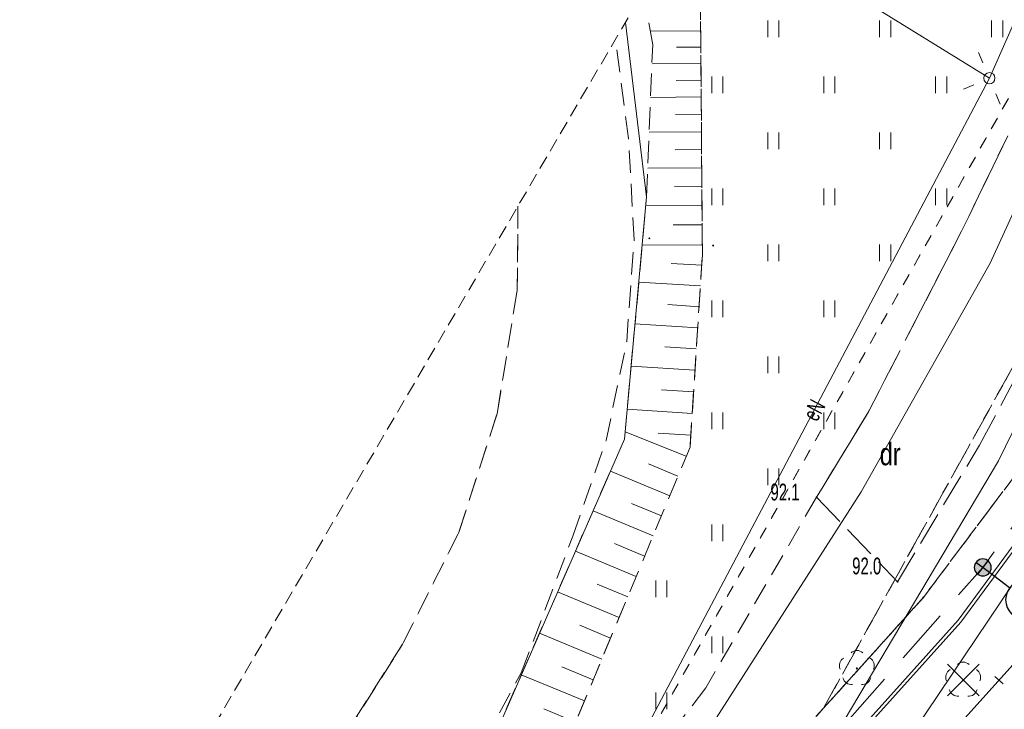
# Model space of a CAD drawing. Header units: metres. Extents: x 6541766 to 6542178, y 5894743 to 5895314.
# Tile 24 of 77: x 6541874 to 6541917, y 5895183 to 5895214. Entities that reach past the tile are written whole.
import ezdxf
from ezdxf.enums import TextEntityAlignment as Align

# ---------------------------------------------------------------- set-up
doc = ezdxf.new("R2010")
doc.units = ezdxf.units.M
for name, pattern in [('0.5_0.5', [1, 0.5, -0.5]), ('1.0_0.5', [1.5, 1, -0.5]), ('1.5_0.5', [2, 1.5, -0.5]), ('2', [0.9, 0.6, -0.3]), ('DASHED', [0.75, 0.5, -0.25]), ('egkk-500', [2, 1.5, -0.5]), ('egug-500', [1, 0.5, -0.5])]:
    doc.linetypes.add(name, pattern=pattern)
for name, color, linetype in [('000 Inne (niezydentyfikowane)', 7, 'Continuous'), ('210-oznaczenie konturu użytku gruntowego', 7, 'Continuous'), ('217-kontur klasyfikacyjny', 7, 'Continuous'), ('218-kontur użytku gruntowego', 7, 'Continuous'), ('219-działka ewidencyjna', 7, 'Continuous'), ('_dr_krawężnik wystający 15x30', 214, 'Continuous'), ('_rozbiórki', 1, 'Continuous'), ('inny obiekt sportowy', 7, 'Continuous'), ('jezdnia', 7, 'Continuous'), ('ogrodzenie trwałe', 7, 'Continuous'), ('pikieta sztuczna-Atr2', 7, 'Continuous'), ('plac sportowy', 7, 'Continuous'), ('przewód elektroenergetyczny podziemny', 7, 'Continuous'), ('przewód elektroenergetyczny podziemny-Atr1', 7, 'Continuous'), ('przewód gazowy', 7, 'Continuous'), ('skarpa nieumocniona', 7, 'Continuous'), ('trawnik', 7, 'Continuous'), ('Zakres', 7, 'Continuous')]:
    doc.layers.add(name, color=color, linetype=linetype)
for name, color, linetype, lineweight in [('_dr_ścieki kd', 36, 'Continuous', 30), ('IE - Kable projektowane', 1, 'DASHED', 20), ('IE - podklad', 8, 'Continuous', 9), ('IE - SŁUP', 1, 'Continuous', 30), ('IE - SŁUP 150W', 1, 'Continuous', 30)]:
    doc.layers.add(name, color=color, linetype=linetype, lineweight=lineweight)
doc.linetypes.add('902-500', pattern='A,3.75,0,[1,ksztalty.shx,S=0.5,R=0,X=0,Y=0],3.75', length=7.5)

# ---------------------------------------------------------------- blocks, each defined once
blk = doc.blocks.new('blok - sanitarne pzt chelmza ng')
at = {"layer": '_rozbiórki', "lineweight": 9}
for p, q in [((6542414.943, 5895185.337), (6542416.357, 5895183.923)), ((6542416.357, 5895185.337), (6542414.943, 5895183.923))]:
    blk.add_line(p, q, dxfattribs=at)
at = {"layer": 'przewód elektroenergetyczny podziemny', "color": 1, "linetype": 'Continuous', "lineweight": 9}
for p, q in [((6542416.82, 5895211.5), (6542427.03, 5895234.57)), ((6542403.815, 5895219.547), (6542416.82, 5895211.5)), ((6542401.47, 5895182.45), (6542416.82, 5895211.5)), ((6542389.2, 5895146.27), (6542420.41, 5895192.72))]:
    blk.add_line(p, q, dxfattribs=at)
at = {"layer": 'przewód gazowy', "color": 52, "linetype": 'Continuous', "lineweight": 9}
for p, q in [((6542416.86, 5895203.24), (6542423.46, 5895217.78)), ((6542411.1, 5895193.03), (6542416.86, 5895203.24)), ((6542404.11, 5895182.14), (6542411.1, 5895193.03))]:
    blk.add_line(p, q, dxfattribs=at)
at = {"layer": 'przewód elektroenergetyczny podziemny-Atr1', "color": 1, "lineweight": 9, "width": 0.667}
blk.add_text('eN', height=0.75, rotation=62.148, dxfattribs=at).set_placement((6542408.79, 5895196.3), align=Align.MIDDLE_LEFT)
blk = doc.blocks.new('blok - podklad szary rfqfqw')
at = {"color": 8, "linetype": 'Continuous', "lineweight": 9}
for p, q in [((6541906.919, 5895213.329), (6541906.919, 5895214.079)), ((6541907.419, 5895213.329), (6541907.419, 5895214.079)), ((6541911.919, 5895213.329), (6541911.919, 5895214.079)), ((6541912.419, 5895213.329), (6541912.419, 5895214.079)), ((6541916.919, 5895213.329), (6541916.919, 5895214.079)), ((6541917.419, 5895213.329), (6541917.419, 5895214.079)), ((6541916.53, 5895212.191), (6541916.337, 5895212.651)), ((6541904.419, 5895210.829), (6541904.419, 5895211.579)), ((6541904.919, 5895210.829), (6541904.919, 5895211.579)), ((6541909.419, 5895210.829), (6541909.419, 5895211.579)), ((6541909.919, 5895210.829), (6541909.919, 5895211.579)), ((6541914.419, 5895210.829), (6541914.419, 5895211.579)), ((6541914.919, 5895210.829), (6541914.919, 5895211.579)), ((6541916.129, 5895211.209), (6541915.668, 5895211.016)), ((6541917.111, 5895210.808), (6541917.304, 5895210.347)), ((6541906.919, 5895208.329), (6541906.919, 5895209.079)), ((6541907.419, 5895208.329), (6541907.419, 5895209.079)), ((6541911.919, 5895208.329), (6541911.919, 5895209.079)), ((6541912.419, 5895208.329), (6541912.419, 5895209.079)), ((6541904.419, 5895205.829), (6541904.419, 5895206.579)), ((6541904.919, 5895205.829), (6541904.919, 5895206.579)), ((6541909.419, 5895205.829), (6541909.419, 5895206.579)), ((6541909.919, 5895205.829), (6541909.919, 5895206.579)), ((6541914.419, 5895205.829), (6541914.419, 5895206.579)), ((6541914.919, 5895205.829), (6541914.919, 5895206.579)), ((6541906.919, 5895203.329), (6541906.919, 5895204.079)), ((6541907.419, 5895203.329), (6541907.419, 5895204.079)), ((6541911.919, 5895203.329), (6541911.919, 5895204.079)), ((6541912.419, 5895203.329), (6541912.419, 5895204.079)), ((6541904.419, 5895200.829), (6541904.419, 5895201.579)), ((6541904.919, 5895200.829), (6541904.919, 5895201.579)), ((6541909.419, 5895200.829), (6541909.419, 5895201.579)), ((6541909.919, 5895200.829), (6541909.919, 5895201.579)), ((6541906.919, 5895198.329), (6541906.919, 5895199.079)), ((6541907.419, 5895198.329), (6541907.419, 5895199.079)), ((6541904.419, 5895195.829), (6541904.419, 5895196.579)), ((6541904.919, 5895195.829), (6541904.919, 5895196.579)), ((6541909.419, 5895195.829), (6541909.419, 5895196.579)), ((6541909.919, 5895195.829), (6541909.919, 5895196.579)), ((6541906.919, 5895193.329), (6541906.919, 5895194.079)), ((6541907.419, 5895193.329), (6541907.419, 5895194.079)), ((6541904.419, 5895190.829), (6541904.419, 5895191.579)), ((6541904.919, 5895190.829), (6541904.919, 5895191.579)), ((6541901.919, 5895188.329), (6541901.919, 5895189.079)), ((6541902.419, 5895188.329), (6541902.419, 5895189.079)), ((6541904.419, 5895185.829), (6541904.419, 5895186.579)), ((6541904.919, 5895185.829), (6541904.919, 5895186.579)), ((6541901.919, 5895183.329), (6541901.919, 5895184.079)), ((6541902.419, 5895183.329), (6541902.419, 5895184.079))]:
    blk.add_line(p, q, dxfattribs=at)
at = {"color": 8, "lineweight": 9}
blk.add_line((6541917.87, 5895185.315), (6541901.708, 5895167.359), dxfattribs=at)
at = {"color": 8, "linetype": 'ByBlock', "lineweight": 9}
blk.add_line((6541917.438, 5895184.462), (6541917.067, 5895184.796), dxfattribs=at)
at = {"color": 8, "linetype": 'Continuous', "lineweight": 9}
blk.add_circle((6541916.82, 5895211.5), 0.25, dxfattribs=at)
for centre, start, end in [((6541910.9, 5895185.55), 49.272, 130.728), ((6541910.52, 5895185.274), 121.308, 202.548), ((6541911.28, 5895185.274), 337.452, 58.692), ((6541915.65, 5895185.03), 49.272, 130.728), ((6541915.27, 5895184.754), 121.308, 202.548), ((6541916.03, 5895184.754), 337.452, 58.692), ((6541910.665, 5895184.826), 193.221, 274.871), ((6541911.135, 5895184.826), 265.129, 346.779), ((6541915.415, 5895184.306), 193.221, 274.871), ((6541915.885, 5895184.306), 265.129, 346.779)]:
    blk.add_arc(centre, 0.4, start, end, dxfattribs=at)
at = {"color": 8, "linetype": 'Continuous', "lineweight": 9, "extrusion": (0, 0, -1)}
for points in [[(-6541901.598, 5895204.318), (-6541901.598, 5895204.382), (-6541901.585, 5895204.35)], [(-6541901.598, 5895204.382), (-6541901.63, 5895204.305), (-6541901.63, 5895204.395)], [(-6541901.598, 5895204.382), (-6541901.598, 5895204.318), (-6541901.63, 5895204.305)], [(-6541901.63, 5895204.395), (-6541901.63, 5895204.305), (-6541901.662, 5895204.318)], [(-6541901.63, 5895204.395), (-6541901.662, 5895204.318), (-6541901.662, 5895204.382)], [(-6541901.662, 5895204.382), (-6541901.662, 5895204.318), (-6541901.675, 5895204.35)], [(-6541904.448, 5895203.998), (-6541904.448, 5895204.062), (-6541904.435, 5895204.03)], [(-6541904.448, 5895204.062), (-6541904.48, 5895203.985), (-6541904.48, 5895204.075)], [(-6541904.448, 5895204.062), (-6541904.448, 5895203.998), (-6541904.48, 5895203.985)], [(-6541904.48, 5895204.075), (-6541904.48, 5895203.985), (-6541904.512, 5895203.998)], [(-6541904.48, 5895204.075), (-6541904.512, 5895203.998), (-6541904.512, 5895204.062)], [(-6541904.512, 5895204.062), (-6541904.512, 5895203.998), (-6541904.525, 5895204.03)], [(-6541909.068, 5895192.758), (-6541909.068, 5895192.822), (-6541909.055, 5895192.79)], [(-6541909.068, 5895192.822), (-6541909.1, 5895192.745), (-6541909.1, 5895192.835)], [(-6541909.068, 5895192.822), (-6541909.068, 5895192.758), (-6541909.1, 5895192.745)], [(-6541909.1, 5895192.835), (-6541909.1, 5895192.745), (-6541909.132, 5895192.758)], [(-6541909.1, 5895192.835), (-6541909.132, 5895192.758), (-6541909.132, 5895192.822)], [(-6541909.132, 5895192.822), (-6541909.132, 5895192.758), (-6541909.145, 5895192.79)], [(-6541912.688, 5895188.988), (-6541912.688, 5895189.052), (-6541912.675, 5895189.02)], [(-6541912.688, 5895189.052), (-6541912.72, 5895188.975), (-6541912.72, 5895189.065)], [(-6541912.688, 5895189.052), (-6541912.688, 5895188.988), (-6541912.72, 5895188.975)], [(-6541912.72, 5895189.065), (-6541912.72, 5895188.975), (-6541912.752, 5895188.988)], [(-6541912.72, 5895189.065), (-6541912.752, 5895188.988), (-6541912.752, 5895189.052)], [(-6541912.752, 5895189.052), (-6541912.752, 5895188.988), (-6541912.765, 5895189.02)], [(-6541913.838, 5895188.288), (-6541913.838, 5895188.352), (-6541913.825, 5895188.32)], [(-6541913.838, 5895188.352), (-6541913.87, 5895188.275), (-6541913.87, 5895188.365)], [(-6541913.838, 5895188.352), (-6541913.838, 5895188.288), (-6541913.87, 5895188.275)], [(-6541913.87, 5895188.365), (-6541913.87, 5895188.275), (-6541913.902, 5895188.288)], [(-6541913.87, 5895188.365), (-6541913.902, 5895188.288), (-6541913.902, 5895188.352)], [(-6541913.902, 5895188.352), (-6541913.902, 5895188.288), (-6541913.915, 5895188.32)], [(-6541910.865, 5895185.115), (-6541910.865, 5895185.185), (-6541910.85, 5895185.15)], [(-6541910.865, 5895185.185), (-6541910.9, 5895185.1), (-6541910.9, 5895185.2)], [(-6541910.865, 5895185.185), (-6541910.865, 5895185.115), (-6541910.9, 5895185.1)], [(-6541910.9, 5895185.2), (-6541910.9, 5895185.1), (-6541910.935, 5895185.115)], [(-6541910.9, 5895185.2), (-6541910.935, 5895185.115), (-6541910.935, 5895185.185)], [(-6541910.935, 5895185.185), (-6541910.935, 5895185.115), (-6541910.95, 5895185.15)], [(-6541915.615, 5895184.595), (-6541915.615, 5895184.665), (-6541915.6, 5895184.63)], [(-6541915.615, 5895184.665), (-6541915.65, 5895184.58), (-6541915.65, 5895184.68)], [(-6541915.615, 5895184.665), (-6541915.615, 5895184.595), (-6541915.65, 5895184.58)], [(-6541915.65, 5895184.68), (-6541915.65, 5895184.58), (-6541915.685, 5895184.595)], [(-6541915.65, 5895184.68), (-6541915.685, 5895184.595), (-6541915.685, 5895184.665)], [(-6541915.685, 5895184.665), (-6541915.685, 5895184.595), (-6541915.7, 5895184.63)]]:
    blk.add_solid(points, dxfattribs=at)
at = {"layer": '000 Inne (niezydentyfikowane)', "color": 8, "linetype": 'Continuous', "lineweight": 9}
for p, q in [((6541903.92, 5895213.61), (6541901.67, 5895213.6)), ((6541903.93, 5895212.89), (6541902.85, 5895212.88)), ((6541903.94, 5895212.16), (6541901.75, 5895212.14)), ((6541903.94, 5895211.41), (6541902.83, 5895211.4)), ((6541903.95, 5895210.66), (6541901.69, 5895210.64)), ((6541903.95, 5895209.89), (6541902.8, 5895209.88)), ((6541903.96, 5895209.1), (6541901.62, 5895209.09)), ((6541903.96, 5895208.31), (6541902.78, 5895208.3)), ((6541903.97, 5895207.5), (6541901.56, 5895207.48)), ((6541903.98, 5895206.68), (6541902.75, 5895206.67)), ((6541903.98, 5895205.83), (6541901.47, 5895205.81)), ((6541903.99, 5895204.96), (6541902.69, 5895204.95)), ((6541904, 5895204.06), (6541901.31, 5895204.04)), ((6541903.97, 5895203.15), (6541902.61, 5895203.23)), ((6541903.91, 5895202.23), (6541901.16, 5895202.4)), ((6541903.85, 5895201.3), (6541902.46, 5895201.39)), ((6541903.79, 5895200.36), (6541900.99, 5895200.54)), ((6541903.73, 5895199.42), (6541902.32, 5895199.51)), ((6541903.67, 5895198.46), (6541900.82, 5895198.65)), ((6541903.61, 5895197.5), (6541902.17, 5895197.59)), ((6541903.55, 5895196.53), (6541900.64, 5895196.72)), ((6541903.28, 5895194.62), (6541900.55, 5895195.71)), ((6541903.48, 5895195.56), (6541902.02, 5895195.65)), ((6541902.91, 5895193.74), (6541901.59, 5895194.29)), ((6541902.54, 5895192.85), (6541899.89, 5895193.96)), ((6541902.17, 5895191.96), (6541900.84, 5895192.52)), ((6541901.8, 5895191.07), (6541899.12, 5895192.18)), ((6541901.42, 5895190.16), (6541900.07, 5895190.73)), ((6541901.05, 5895189.26), (6541898.33, 5895190.39)), ((6541900.67, 5895188.34), (6541899.3, 5895188.91)), ((6541900.28, 5895187.43), (6541897.53, 5895188.57)), ((6541899.9, 5895186.5), (6541898.52, 5895187.08)), ((6541899.51, 5895185.57), (6541896.73, 5895186.73)), ((6541898.73, 5895183.7), (6541895.91, 5895184.87)), ((6541899.12, 5895184.64), (6541897.72, 5895185.22)), ((6541898.34, 5895182.75), (6541896.92, 5895183.34))]:
    blk.add_line(p, q, dxfattribs=at)
at = {"layer": '217-kontur klasyfikacyjny', "color": 8, "linetype": 'egkk-500', "lineweight": 9}
for p, q in [((6541923.6, 5895208.94), (6541909.41, 5895183.37)), ((6541913.87, 5895188.32), (6541925.24, 5895203.44)), ((6541909.41, 5895183.37), (6541913.87, 5895188.32))]:
    blk.add_line(p, q, dxfattribs=at)
at = {"layer": '218-kontur użytku gruntowego', "color": 8, "linetype": 'egug-500', "lineweight": 9}
for p, q in [((6541890.35, 5895162.22), (6541918.16, 5895211.46)), ((6541918.16, 5895211.46), (6541890.35, 5895162.22)), ((6541909.41, 5895183.37), (6541923.6, 5895208.94)), ((6541923.6, 5895208.94), (6541909.41, 5895183.37)), ((6541925.24, 5895203.44), (6541913.87, 5895188.32)), ((6541913.87, 5895188.32), (6541925.24, 5895203.44)), ((6541913.87, 5895188.32), (6541909.41, 5895183.37)), ((6541909.41, 5895183.37), (6541913.87, 5895188.32)), ((6541909.41, 5895183.37), (6541890.35, 5895162.22)), ((6541890.35, 5895162.22), (6541909.41, 5895183.37))]:
    blk.add_line(p, q, dxfattribs=at)
at = {"layer": '219-działka ewidencyjna', "color": 8, "linetype": '0.5_0.5', "lineweight": 9}
for p, q in [((6541918.16, 5895211.46), (6541890.35, 5895162.22)), ((6541913.87, 5895188.32), (6541925.24, 5895203.44)), ((6541890.35, 5895162.22), (6541913.87, 5895188.32))]:
    blk.add_line(p, q, dxfattribs=at)
at = {"layer": '_dr_krawężnik wystający 15x30', "color": 8, "lineweight": 9}
for p, q in [((6541937.385, 5895217.208), (6541915.424, 5895187.306)), ((6541937.506, 5895217.119), (6541915.54, 5895187.211)), ((6541915.424, 5895187.306), (6541899.367, 5895169.466)), ((6541915.54, 5895187.211), (6541899.478, 5895169.366))]:
    blk.add_line(p, q, dxfattribs=at)
at = {"layer": 'inny obiekt sportowy', "color": 8, "linetype": '1.0_0.5', "lineweight": 9}
for p, q in [((6541900.7, 5895208.8), (6541900.123, 5895213.239)), ((6541900.95, 5895204.28), (6541900.7, 5895208.8)), ((6541895.764, 5895205.792), (6541895.73, 5895202.03)), ((6541900.62, 5895199.75), (6541900.95, 5895204.28)), ((6541895.73, 5895202.03), (6541894.83, 5895196.52)), ((6541899.7, 5895195.33), (6541900.62, 5895199.75)), ((6541894.83, 5895196.52), (6541893.12, 5895191.22)), ((6541898.21, 5895191.05), (6541899.7, 5895195.33)), ((6541893.12, 5895191.22), (6541890.61, 5895186.23)), ((6541895.91, 5895184.95), (6541898.21, 5895191.05)), ((6541890.61, 5895186.23), (6541884.84, 5895177.14)), ((6541892.78, 5895179.22), (6541895.91, 5895184.95))]:
    blk.add_line(p, q, dxfattribs=at)
at = {"layer": 'jezdnia', "color": 8, "linetype": '1.5_0.5', "lineweight": 9}
for p, q in [((6541920.25, 5895214.33), (6541915.58, 5895204.67)), ((6541915.58, 5895204.67), (6541911.42, 5895196.61)), ((6541916.38, 5895195.12), (6541920.5, 5895202.81)), ((6541911.42, 5895196.61), (6541909.1, 5895192.79)), ((6541912.72, 5895189.02), (6541916.38, 5895195.12)), ((6541909.1, 5895192.79), (6541912.72, 5895189.02))]:
    blk.add_line(p, q, dxfattribs=at)
at = {"layer": 'ogrodzenie trwałe', "color": 8, "linetype": '902-500', "lineweight": 9}
for p, q in [((6541901.51, 5895206.21), (6541900.563, 5895213.991)), ((6541917.22, 5895194.42), (6541925.91, 5895212.2)), ((6541900.52, 5895195.39), (6541901.51, 5895206.21)), ((6541900.52, 5895195.39), (6541894.04, 5895180.59)), ((6541909.9, 5895182.11), (6541917.22, 5895194.42))]:
    blk.add_line(p, q, dxfattribs=at)
at = {"layer": 'plac sportowy', "color": 8, "linetype": '1.0_0.5', "lineweight": 9}
for p, q in [((6541895.73, 5895202.03), (6541895.764, 5895205.792)), ((6541894.83, 5895196.52), (6541895.73, 5895202.03)), ((6541893.12, 5895191.22), (6541894.83, 5895196.52)), ((6541890.61, 5895186.23), (6541893.12, 5895191.22)), ((6541884.84, 5895177.14), (6541890.61, 5895186.23))]:
    blk.add_line(p, q, dxfattribs=at)
at = {"layer": 'skarpa nieumocniona', "color": 8, "linetype": '1.0_0.5', "lineweight": 9}
for p, q in [((6541901.78, 5895212.99), (6541901.36, 5895215.35)), ((6541903.91, 5895215.53), (6541904, 5895203.61)), ((6541901.51, 5895206.21), (6541901.78, 5895212.99)), ((6541900.52, 5895195.39), (6541901.51, 5895206.21)), ((6541904, 5895203.61), (6541903.45, 5895195.03)), ((6541894.04, 5895180.59), (6541900.52, 5895195.39)), ((6541903.45, 5895195.03), (6541896.72, 5895178.87))]:
    blk.add_line(p, q, dxfattribs=at)
at = {"layer": 'trawnik', "color": 8, "linetype": '1.0_0.5', "lineweight": 9}
for p, q in [((6541904, 5895203.61), (6541903.91, 5895215.53)), ((6541920.25, 5895214.33), (6541915.58, 5895204.67)), ((6541915.58, 5895204.67), (6541911.42, 5895196.61)), ((6541903.45, 5895195.03), (6541904, 5895203.61)), ((6541911.42, 5895196.61), (6541909.1, 5895192.79)), ((6541896.72, 5895178.87), (6541903.45, 5895195.03)), ((6541909.1, 5895192.79), (6541904.15, 5895184.28)), ((6541904.15, 5895184.28), (6541895.59, 5895173.09))]:
    blk.add_line(p, q, dxfattribs=at)
at = {"layer": 'Zakres', "color": 8, "linetype": '2', "lineweight": 9}
blk.add_line((6541912.96, 5895235.17), (6541870.71, 5895162.99), dxfattribs=at)
blk.add_line((6541912.96, 5895235.17), (6541870.71, 5895162.99), dxfattribs=at)
blk.add_line((6541912.96, 5895235.17), (6541870.71, 5895162.99), dxfattribs=at)
blk.add_line((6541912.96, 5895235.17), (6541870.71, 5895162.99), dxfattribs=at)
at = {"layer": '210-oznaczenie konturu użytku gruntowego', "color": 8, "linetype": 'Continuous', "lineweight": 9, "width": 0.79}
blk.add_text('dr', height=1, dxfattribs=at).set_placement((6541911.92, 5895194.22))
at = {"layer": 'pikieta sztuczna-Atr2', "color": 8, "lineweight": 9, "width": 0.667}
for s, p in [('92.1', (6541907.04, 5895192.65, 92.1)), ('92.0', (6541910.69, 5895189.35, 92))]:
    blk.add_text(s, height=0.75, dxfattribs=at).set_placement(p)
blk = doc.blocks.new('slup pojedynczy')
at = {"layer": 'IE - SŁUP 150W', "ltscale": 0.75}
h = blk.add_hatch(color=256, dxfattribs=at)
edge = h.paths.add_edge_path()
edge.add_arc((4596208.008, 5925834.047), 0.338, 0, 360)
h = blk.add_hatch(color=256, dxfattribs=at)
edge = h.paths.add_edge_path()
edge.add_arc((4596208.008, 5925831.126), 0.792, 30, 150)
edge.add_arc((4596208.008, 5925831.918), 0.792, 210, 330)
for p, q in [((4596207.671, 5925834.047), (4596208.346, 5925834.047)), ((4596208.008, 5925833.71), (4596208.008, 5925834.385)), ((4596208.008, 5925832.71), (4596208.008, 5925833.71))]:
    blk.add_line(p, q, dxfattribs=at)
for centre, radius in [((4596208.008, 5925834.047), 0.338), ((4596208.008, 5925831.918), 0.792)]:
    blk.add_circle(centre, radius, dxfattribs=at)
for centre, start, end in [((4596208.008, 5925831.126), 30, 150), ((4596208.008, 5925831.918), 210, 330)]:
    blk.add_arc(centre, 0.792, start, end, dxfattribs=at)

msp = doc.modelspace()

# ---------------------------------------------------------------- linework, layer by layer
at = {"layer": 'IE - Kable projektowane', "ltscale": 5, "elevation": 86.721, "flags": 128}
msp.add_lwpolyline([(6541833.98, 5895004.719), (6541844.45, 5895015.909), (6541847.536, 5895026.936), (6541844.647, 5895027.745), (6541850.191, 5895047.556), (6541855.456, 5895066.4), (6541859.255, 5895078.955), (6541849.56, 5895085.473), (6541866.549, 5895115.048), (6541880.962, 5895141.429), (6541891.902, 5895161.39), (6541896.707, 5895167.147), (6541916.525, 5895189.657), (6541934.268, 5895213.82), (6541940.817, 5895223.302), (6541948.852, 5895239.982), (6541958.583, 5895268.41)], dxfattribs=at)

# ---------------------------------------------------------------- block references
at = {"layer": '_dr_ścieki kd', "lineweight": 9}
msp.add_blockref('blok - sanitarne pzt chelmza ng', (-500, 0), dxfattribs=at)
at = {"layer": 'IE - podklad'}
msp.add_blockref('blok - podklad szary rfqfqw', (0, 0), dxfattribs=at)
at = {"layer": 'IE - SŁUP', "xscale": -1.125, "yscale": 1.125, "zscale": 1.125, "rotation": 52.91467287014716}
msp.add_blockref('slup pojedynczy', (14978061.738, 6000120.183, 97.359), dxfattribs=at)

doc.saveas('drawing.dxf')
